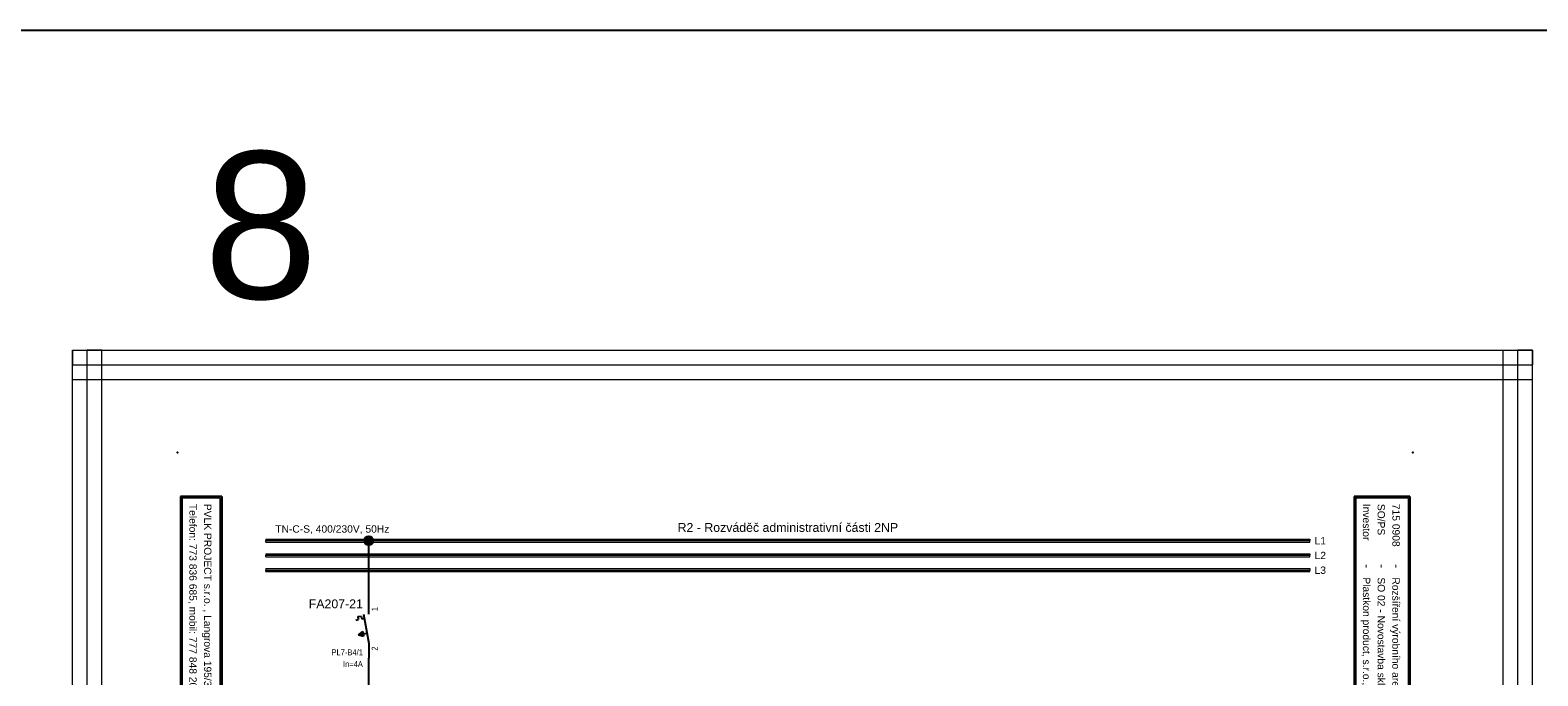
# Model space of a CAD drawing. Extents: x -9495 to -1492, y 3269 to 3834.
# Tile 23 of 44: x -5787 to -5275, y 3614 to 3834. Entities that reach past the tile are written whole.
import ezdxf
from ezdxf.enums import TextEntityAlignment as Align

# ---------------------------------------------------------------- set-up
doc = ezdxf.new("R2010")
doc.units = 0
doc.header["$MEASUREMENT"] = 0
for name, color, linetype in [('1-KRESBA', 7, 'Continuous'), ('__10-Popisy', 220, 'Continuous'), ('__Bílá', 7, 'Continuous'), ('__Oranžová', 30, 'Continuous'), ('__Vínová 220', 220, 'Continuous'), ('__Černá 250', 7, 'Continuous')]:
    doc.layers.add(name, color=color, linetype=linetype)
doc.styles.add('Arial', font='arial.ttf')

# ---------------------------------------------------------------- blocks, each defined once
blk = doc.blocks.new('BLK_Razítko_malé_pro_rozváděče')
at = {"layer": '__Bílá'}
for p, q in [((15, -1), (15, -20)), ((15, -1), (294, -1)), ((15.5, -1.5), (15.5, -19.5)), ((15.5, -1.5), (184.5, -1.5)), ((184.5, -1.5), (184.5, -19.5)), ((185, -1.5), (185, -19.5)), ((185, -1.5), (293.5, -1.5)), ((293.5, -19.5), (293.5, -1.5)), ((294, -20), (294, -1)), ((15, -20), (294, -20)), ((15.5, -19.5), (184.5, -19.5)), ((185, -19.5), (293.5, -19.5)), ((15, -405), (15, -419)), ((15, -405), (294, -405)), ((15.5, -405.5), (15.5, -418.5)), ((15.5, -405.5), (194.5, -405.5)), ((194.5, -405.5), (194.5, -418.5)), ((195, -405.5), (195, -418.5)), ((195, -405.5), (293.5, -405.5)), ((293.5, -405.5), (293.5, -418.5)), ((294, -405), (294, -419)), ((15, -419), (294, -419)), ((15.5, -418.5), (194.5, -418.5)), ((195, -418.5), (293.5, -418.5))]:
    blk.add_line(p, q, dxfattribs=at)
for p in [(0, 0), (300, 0), (0, -420), (300, -420)]:
    blk.add_point(p, dxfattribs=at)
at = {"layer": '__Bílá', "style": 'Arial'}
for s, height, p in [('Dokument', 2.5, (187, -7)), ('SO/PS', 2.5, (17.5, -12)), ('-', 3, (38, -7)), ('Vypracoval', 2.5, (187, -12)), ('-', 3, (210.5, -7)), ('Investor', 2.5, (17.5, -17)), ('-', 3, (38, -12)), ('Datum', 2.5, (187, -17)), ('-', 3, (210.5, -12)), ('-', 3, (38, -17)), ('-', 3, (210.5, -17)), ('PVLK PROJECT s.r.o. , Langrova 195/33,  787 01 Šumperk', 2.5, (17.5, -411)), ('Copyright © 2012 PVLK', 2.5, (197, -411)), ('Telefon: 773 836 685, mobil: 777 848 204, e-mail: %%Upavelka@pvlk.cz', 2.5, (17.5, -416)), ('Číslo dokumentu .....', 2.5, (197, -416))]:
    blk.add_text(s, height=height, dxfattribs=at).set_placement(p)
at = {"layer": '__Vínová 220', "char_height": 2.5, "attachment_point": 7, "style": 'Arial'}
for s, insert in [('715 0908', (17.5, -7)), ('Rozšíření výrobního areálu firmy PLASTKON PRODUCT, S.R.O.', (42.5, -7.75)), ('R2 – Hlavní rozváděč 2NP', (215, -7.75)), ('SO 02 - Novostavba skladovací haly s administrativní budovou', (42.5, -12.75)), ('Miroslav Pavelka', (215, -12.75)), ('Plastkon product, s.r.o., Hlavní 147, Mikulovice 790 84', (42.5, -17.75)), ('06/2016', (215, -17.75))]:
    blk.add_mtext(s, dxfattribs=dict(at, insert=insert))
at = {"layer": '__Vínová 220', "style": 'Arial'}
blk.add_attdef('ČÍSLO', text='', height=4, dxfattribs=at).set_placement((290, -416), align=Align.RIGHT)
blk = doc.blocks.new('FEVA1462')
blk.add_hatch(color=256).paths.add_polyline_path([(-3.5, -2), (-2.06, -0.92), (-1.772, -2.504)])
for p, q in [((0, 5), (0, 10)), ((-4.448, 2.964), (-3.568, 3.124)), ((-3.752, 4.136), (-2.564, 4.352)), ((-3.752, 4.136), (-3.568, 3.124)), ((-2.564, 4.352), (-2.38, 3.34)), ((-2.38, 3.34), (-1.544, 3.492)), ((-1.818, 5), (0, -5)), ((-3.5, -2), (-2.06, -0.92)), ((-3.5, -2), (-0.64, -1.48)), ((-3.5, -2), (-1.772, -2.504)), ((-2.06, -0.92), (-1.772, -2.504)), ((0, -5), (0, -10))]:
    blk.add_line(p, q)
at = {"style": 'Arial', "width": 0.8}
blk.add_attdef('NO1', (3, 6), '', height=2, rotation=90, dxfattribs=at)
at = {"style": 'Arial'}
blk.add_attdef('POPIS', text='', height=3, dxfattribs=at).set_placement((-2, 7), align=Align.RIGHT)
at = {"style": 'Arial', "width": 0.8}
for tag, p in [('TYP', (-2, -9)), ('DOPLŇ1', (-2, -17)), ('PROUD', (-2, -13)), ('DOPLŇ2', (-2, -21))]:
    blk.add_attdef(tag, text='', height=2, dxfattribs=at).set_placement(p, align=Align.RIGHT)
blk.add_attdef('CO1', text='', height=2, rotation=90, dxfattribs=at).set_placement((3, -6), align=Align.RIGHT)
blk = doc.blocks.new('L0001A02')
at = {"linetype": 'Continuous'}
h = blk.add_hatch(color=256, dxfattribs=at)
edge = h.paths.add_edge_path()
edge.add_arc((0, 0), 1.5, 0, 360)
blk.add_circle((0, 0), 1.5)

msp = doc.modelspace()

# ---------------------------------------------------------------- linework, layer by layer
at = {"layer": '1-KRESBA'}
for p, q in [((-5672.27, 3640), (-5672.27, 3660)), ((-5672.27, 3585), (-5672.27, 3620))]:
    msp.add_line(p, q, dxfattribs=at)
at = {"layer": '1-KRESBA', "color": 3}
msp.add_lwpolyline([(-9494.98, 3833.62), (-1491.97, 3833.62), (-1491.97, 3268.56), (-9494.98, 3268.56)], close=True, dxfattribs=at)
at = {"layer": '__Oranžová', "lineweight": 0}
for p, q in [((-5707.27, 3660.5), (-5707.27, 3660)), ((-5707.27, 3660.5), (-5352.27, 3660.5)), ((-5352.27, 3660.5), (-5352.27, 3660)), ((-5707.27, 3659.5), (-5707.27, 3660)), ((-5707.27, 3660), (-5352.27, 3660)), ((-5707.27, 3659.5), (-5352.27, 3659.5)), ((-5707.27, 3655.5), (-5707.27, 3655)), ((-5707.27, 3655.5), (-5352.27, 3655.5)), ((-5707.27, 3654.5), (-5707.27, 3655)), ((-5707.27, 3655), (-5352.27, 3655)), ((-5352.27, 3659.5), (-5352.27, 3660)), ((-5352.27, 3655.5), (-5352.27, 3655)), ((-5352.27, 3654.5), (-5352.27, 3655)), ((-5707.27, 3654.5), (-5352.27, 3654.5)), ((-5707.27, 3650.5), (-5707.27, 3650)), ((-5707.27, 3650.5), (-5352.27, 3650.5)), ((-5707.27, 3649.5), (-5707.27, 3650)), ((-5707.27, 3650), (-5352.27, 3650)), ((-5352.27, 3650.5), (-5352.27, 3650)), ((-5352.27, 3649.5), (-5352.27, 3650)), ((-5707.27, 3649.5), (-5352.27, 3649.5))]:
    msp.add_line(p, q, dxfattribs=at)
at = {"layer": '__Vínová 220', "lineweight": 0}
for p, q in [((-5772.99, 3724.82), (-5772.99, 3719.82)), ((-5772.99, 3724.82), (-5276.58, 3724.82)), ((-5772.99, 3358.74), (-5772.99, 3724.82)), ((-5772.99, 3724.82), (-5767.99, 3724.82)), ((-5767.99, 3358.74), (-5767.99, 3724.82)), ((-5762.99, 3724.82), (-5767.99, 3724.82)), ((-5762.99, 3358.74), (-5762.99, 3724.82)), ((-5286.58, 3358.74), (-5286.58, 3724.82)), ((-5286.58, 3724.82), (-5281.58, 3724.82)), ((-5281.58, 3358.74), (-5281.58, 3724.82)), ((-5276.58, 3724.82), (-5281.58, 3724.82)), ((-5276.58, 3724.82), (-5276.58, 3719.82)), ((-5276.58, 3358.74), (-5276.58, 3724.82)), ((-5772.99, 3714.82), (-5772.99, 3719.82)), ((-5772.99, 3719.82), (-5276.58, 3719.82)), ((-5276.58, 3714.82), (-5276.58, 3719.82)), ((-5772.99, 3714.82), (-5276.58, 3714.82))]:
    msp.add_line(p, q, dxfattribs=at)

# ---------------------------------------------------------------- block references
at = {"layer": '1-KRESBA', "rotation": 270}
msp.add_blockref('BLK_Razítko_malé_pro_rozváděče', (-5317.27, 3690), dxfattribs=at).add_auto_attribs({'ČÍSLO': '23.8'})
at = {"layer": '1-KRESBA'}
msp.add_blockref('L0001A02', (-5672.27, 3660), dxfattribs=at)
at = {"layer": '__Černá 250'}
msp.add_blockref('FEVA1462', (-5672.27, 3630), dxfattribs=at).add_auto_attribs({'POPIS': 'FA207-21', 'TYP': 'PL7-B4/1', 'PROUD': 'In=4A', 'CO1': '2', 'NO1': '1'})

# ---------------------------------------------------------------- texts
at = {"layer": '__10-Popisy', "style": 'Arial'}
msp.add_text('8', height=50, dxfattribs=at).set_placement((-5728.42, 3742.31))
at = {"layer": '__Bílá', "insert": (-5567.26, 3662.93), "char_height": 3, "attachment_point": 7, "style": 'Arial'}
msp.add_mtext('R2 - Rozváděč administrativní části 2NP', dxfattribs=at)
at = {"layer": '__Oranžová', "lineweight": 0, "style": 'Arial'}
for s, p in [('TN-C-S, 400/230V, 50Hz', (-5704.07, 3662.71)), ('L1', (-5350.7, 3658.69)), ('L2', (-5350.7, 3653.69)), ('L3', (-5350.7, 3648.69))]:
    msp.add_text(s, height=2.5, dxfattribs=at).set_placement(p)

doc.saveas('drawing.dxf')
